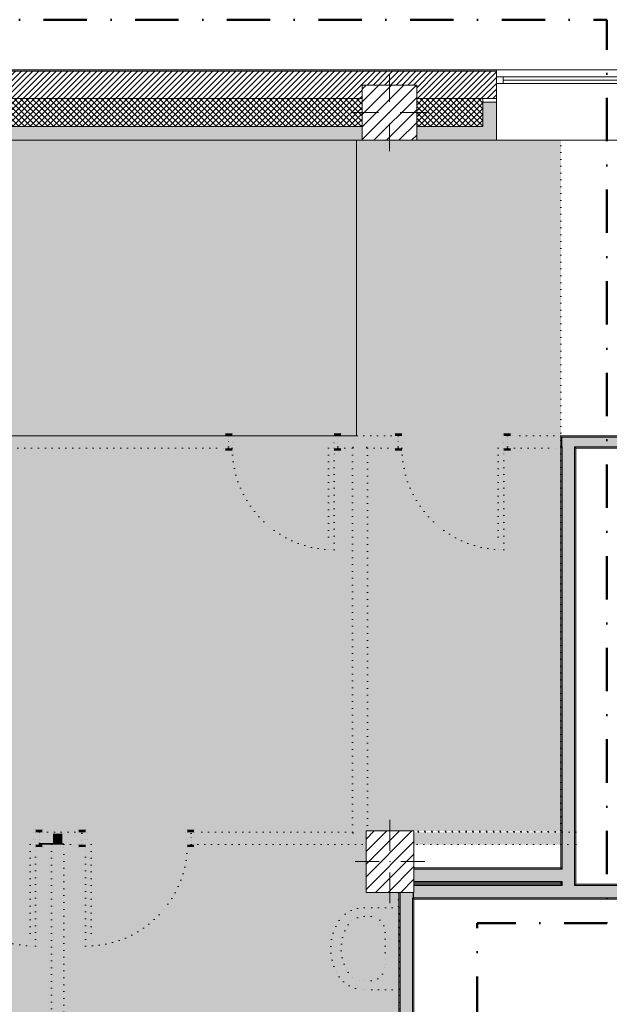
# Model space of a CAD drawing. Header units: millimetres. Extents: x -30280 to 19093, y -19247 to 4746.
# Tile 38 of 41: x 3296 to 7608, y -2458 to 4746. Entities that reach past the tile are written whole.
import ezdxf

# ---------------------------------------------------------------- set-up
doc = ezdxf.new("R2010")
doc.units = ezdxf.units.MM
doc.header["$MEASUREMENT"] = 0
for name, pattern in [('Punteado_1', [50, 0, -50]), ('Punto & Rayas', [670.277762, 317.5, -176.388889, 0, -176.388874]), ('Wipeout_Contour', [1000, 0, -1000])]:
    doc.linetypes.add(name, pattern=pattern)
for name, color, linetype, lineweight, true_color in [('01_2D_Ambit_Pluma_Nº__242', 7, 'Continuous', 50, 0xfb0013), ('12_FAÇ_Façana_Pluma_Nº__102', 7, 'Continuous', 5, 0xcccccc), ('12_FAÇ_Façana_Pluma_Nº__174', 7, 'Continuous', 13, 0xe4ad2c), ('12_FAÇ_Façana_Pluma_Nº__176', 7, 'Continuous', 15, 0x93a0c6), ('12_FAÇ_Façana_Pluma_Nº__43', 7, 'Continuous', 5, 0xa4a4a6), ('14_PAV_Paviment existent_Pluma_Nº__197', 7, 'Continuous', 0, 0xffe68e), ('Ventanas Archicad_Pluma_Nº__23', 7, 'Continuous', 5, 0xa4a4a6), ('Ventanas Archicad_Pluma_Nº__3', 7, 'Continuous', 5, 0xa4a4a4), ('Ventanas Archicad_Pluma_Nº__43', 7, 'Continuous', 5, 0xa4a4a6)]:
    doc.layers.add(name, color=color, linetype=linetype, lineweight=lineweight, true_color=true_color)
for name, color, linetype in [('10_ESTR_Pilars', 7, 'Continuous'), ('12_FAÇ_Façana', 7, 'Continuous'), ('14_PAV_Paviment existent', 7, 'Continuous'), ('Demolido_07_CR_Cel Ras', 7, 'Continuous'), ('Demolido_08_Envans', 7, 'Continuous'), ('Demolido_09_EI_Mobiliari general', 7, 'Continuous'), ('Demolido_Puertas Archicad', 7, 'Continuous'), ('Ventanas Archicad', 7, 'Continuous')]:
    doc.layers.add(name, color=color, linetype=linetype)
for name, color, linetype, lineweight in [('10_ESTR_Pilars_Pluma_Nº__20', 1, 'Continuous', 5), ('10_ESTR_Pilars_Pluma_Nº__28', 7, 'Continuous', 20), ('10_ESTR_Pilars_Pluma_Nº__42', 8, 'Continuous', 25), ('12_FAÇ_Façana_Pluma_Nº__2', 8, 'Continuous', 5), ('12_FAÇ_Façana_Pluma_Nº__7', 7, 'Continuous', 5), ('14_PAV_Paviment existent_Pluma_Nº__89', 7, 'Continuous', 5), ('Demolido_07_CR_Cel Ras_Pluma_Nº__1', 7, 'Continuous', 5), ('Demolido_07_CR_Cel Ras_Pluma_Nº__100', 2, 'Continuous', 5), ('Demolido_08_Envans_Pluma_Nº__1', 7, 'Continuous', 5), ('Demolido_08_Envans_Pluma_Nº__100', 2, 'Continuous', 5), ('Demolido_09_EI_Mobiliari general_Pluma_Nº__1', 7, 'Continuous', 5), ('Demolido_Puertas Archicad_Pluma_Nº__1', 7, 'Continuous', 5), ('Demolido_Puertas Archicad_Pluma_Nº__100', 2, 'Continuous', 5), ('Ventanas Archicad_Pluma_Nº__7', 7, 'Continuous', 5)]:
    doc.layers.add(name, color=color, linetype=linetype, lineweight=lineweight)
pattern_1 = [(45, (0, 0), (-21.2132, 21.2132), []), (135, (0, 0), (21.2132, 21.2132), [])]
pattern_2 = [(45, (0, 0), (-45.96194, 45.96194), [])]

# ---------------------------------------------------------------- blocks, each defined once
blk = doc.blocks.new('Forjado_1_1', base_point=(5758.9, 1700.9))
at = {"layer": '14_PAV_Paviment existent_Pluma_Nº__197', "linetype": 'Continuous', "lineweight": 0, "true_color": 0x3f3923}
blk.add_hatch(color=39, dxfattribs=at).paths.add_polyline_path([(5758.9, 1700.9), (5758.9, 3863.5), (-28038.7, 3863.5), (-28050.8, 1700.9)])
at = {"layer": '14_PAV_Paviment existent_Pluma_Nº__89', "color": 7, "linetype": 'Continuous', "lineweight": 5, "flags": 128}
blk.add_lwpolyline([(5758.9, 1700.9), (-28050.8, 1700.9), (-28038.7, 3863.5), (5758.9, 3863.5)], close=True, dxfattribs=at)
blk = doc.blocks.new('Forjado_3_1', base_point=(-28092.2, -1194))
at = {"layer": 'Demolido_07_CR_Cel Ras_Pluma_Nº__100', "linetype": 'Continuous', "lineweight": 0, "true_color": 0x3f3f00}
blk.add_hatch(color=48, dxfattribs=at).paths.add_polyline_path([(-28092.2, -1194), (-1681.1, -1194), (-1681.1, -12339), (-1971.1, -12439), (-18763.6, -12339), (-18763.6, -17084), (-1670.4, -17244), (5828.9, -17239), (5828.9, -16789), (6428.9, -16799), (6428.9, -12439), (6178.9, -12439), (6061.7, -1189.8), (7253.9, -1194), (7253.9, 3863.5), (-28092.2, 3863.5)])
at = {"layer": 'Demolido_07_CR_Cel Ras_Pluma_Nº__1', "color": 7, "linetype": 'Punteado_1', "lineweight": 5, "flags": 128}
blk.add_lwpolyline([(-28092.2, -1194), (-1681.1, -1194), (-1681.1, -12339), (-1971.1, -12439), (-18763.6, -12339), (-18763.6, -17084), (-1670.4, -17244), (5828.9, -17239), (5828.9, -16789), (6428.9, -16799), (6428.9, -12439), (6178.9, -12439), (6061.7, -1189.8), (7253.9, -1194), (7253.9, 3863.5), (-28092.2, 3863.5)], close=True, dxfattribs=at)
blk = doc.blocks.new('Ventana Vertical Multi-Faja 27_3')
at = {"layer": 'Ventanas Archicad_Pluma_Nº__23', "color": 253, "linetype": 'Continuous', "lineweight": 5, "true_color": 0xa4a4a6}
for p, q in [((-600, 0), (-550, 0)), ((-550, 0), (-550, -50)), ((550, -50), (550, 0)), ((550, 0), (600, 0)), ((-550, -50), (-600, -50)), ((600, -50), (550, -50))]:
    blk.add_line(p, q, dxfattribs=at)
at = {"layer": 'Ventanas Archicad_Pluma_Nº__3', "color": 253, "linetype": 'Continuous', "lineweight": 5, "true_color": 0xa4a4a4}
for p, q in [((-600, 50), (600, 50)), ((-550, 0), (550, 0)), ((-550, -25), (550, -25)), ((550, -50), (-550, -50)), ((-600, -465), (600, -465))]:
    blk.add_line(p, q, dxfattribs=at)
at = {"layer": 'Ventanas Archicad_Pluma_Nº__43', "color": 253, "linetype": 'Continuous', "lineweight": 5, "true_color": 0xa4a4a6}
for p, q in [((-600, -160), (-600, -185)), ((600, -160), (600, -185))]:
    blk.add_line(p, q, dxfattribs=at)
at = {"layer": 'Ventanas Archicad_Pluma_Nº__7', "color": 7, "linetype": 'Continuous', "lineweight": 5}
for p, q in [((-600, 50), (-600, 40)), ((-600, 40), (-600, 0)), ((-600, 0), (-600, -50)), ((-600, 0), (-600, -50)), ((600, 50), (600, 40)), ((600, 40), (600, 0)), ((600, 0), (600, -50)), ((600, 0), (600, -50)), ((-600, -50), (-600, -160)), ((600, -50), (600, -160)), ((-600, -185), (-600, -365)), ((-600, -185), (-600, -365)), ((600, -185), (600, -365)), ((600, -185), (600, -365)), ((-600, -365), (-600, -465)), ((-600, -365), (-600, -465)), ((600, -365), (600, -465)), ((600, -365), (600, -465))]:
    blk.add_line(p, q, dxfattribs=at)
blk = doc.blocks.new('Muro_3_1', base_point=(11882.6, 4378.5))
at = {"layer": '12_FAÇ_Façana', "linetype": 'Continuous', "lineweight": 0, "true_color": 0x000000}
h = blk.add_hatch(dxfattribs=at)
h.set_pattern_fill('Yeso_0001', color=18, style=0, pattern_type=2)
h.set_pattern_definition([(0, (0, 0), (0, 75), [0, -75])])
h.paths.add_polyline_path([(6783, 4168.5), (6683, 4168.5), (6683, 4143.5), (6783, 4143.5)])
at = {"layer": '12_FAÇ_Façana_Pluma_Nº__102', "linetype": 'Continuous', "lineweight": 0, "true_color": 0xe5e5e5}
for points in [[(6683, 3963.5), (6783, 3863.5), (6783, 4143.5), (6683, 4143.5)], [(5799.5, 3963.5), (799.5, 3963.5), (799.5, 3863.5), (5799.5, 3863.5)], [(6199.5, 3963.5), (6199.5, 3863.5), (6783, 3863.5), (6683, 3963.5)]]:
    blk.add_hatch(color=254, dxfattribs=at).paths.add_polyline_path(points)
at = {"layer": '12_FAÇ_Façana_Pluma_Nº__174', "linetype": 'Continuous', "lineweight": 13, "true_color": 0xe4ad2c}
h = blk.add_hatch(dxfattribs=at)
h.set_pattern_fill('SATE_Aislamiento_0001', color=42, style=0, pattern_type=2)
h.set_pattern_definition(pattern_1)
h.paths.add_polyline_path([(799.5, 3963.5), (5799.5, 3963.5), (5799.5, 4168.5), (799.5, 4168.5)])
h = blk.add_hatch(dxfattribs=at)
h.set_pattern_fill('SATE_Aislamiento_0001', color=42, style=0, pattern_type=2)
h.set_pattern_definition(pattern_1)
h.paths.add_polyline_path([(6199.5, 4168.5), (6199.5, 3963.5), (6683, 3963.5), (6683, 4143.5), (6683, 4168.5)])
at = {"layer": '12_FAÇ_Façana_Pluma_Nº__176', "linetype": 'Continuous', "lineweight": 0, "true_color": 0x495063}
blk.add_hatch(color=251, dxfattribs=at).paths.add_polyline_path([(6783, 4378.5), (89.5, 4378.5), (89.5, 4368.5), (6783, 4368.5)])
at = {"layer": '12_FAÇ_Façana_Pluma_Nº__2', "linetype": 'Continuous', "lineweight": 5}
h = blk.add_hatch(dxfattribs=at)
h.set_pattern_fill('Ceramic_0001', color=8, style=0, pattern_type=2)
h.set_pattern_definition([(45, (0, 0), (-21.2132, 21.2132), [])])
h.paths.add_polyline_path([(89.5, 4168.5), (399.5, 4168.5), (399.5, 4268), (799.5, 4268), (799.5, 4168.5), (5799.5, 4168.5), (5799.5, 4268), (6199.5, 4268), (6199.5, 4168.5), (6783, 4168.5), (6783, 4368.5), (89.5, 4368.5)])
at = {"layer": '12_FAÇ_Façana_Pluma_Nº__43', "color": 253, "linetype": 'Continuous', "lineweight": 5, "true_color": 0xa4a4a6}
for p, q in [((6683, 4168.5), (6783, 4168.5)), ((6683, 4143.5), (6683, 4168.5)), ((6783, 4143.5), (6683, 4143.5)), ((6783, 4168.5), (6783, 4143.5))]:
    blk.add_line(p, q, dxfattribs=at)
at = {"layer": '12_FAÇ_Façana_Pluma_Nº__7', "color": 7, "linetype": 'Continuous', "lineweight": 5}
for p, q in [((6783, 4368.5), (89.5, 4368.5)), ((6783, 4378.5), (6783, 4368.5)), ((6783, 4368.5), (6783, 4328.5)), ((6783, 4328.5), (6783, 4278.5)), ((6783, 4278.5), (6783, 4168.5)), ((5799.5, 4168.5), (799.5, 4168.5)), ((6683, 4168.5), (6199.5, 4168.5)), ((6683, 3963.5), (6683, 4143.5)), ((6783, 4143.5), (6783, 3963.5)), ((6783, 4143.5), (6783, 3963.5)), ((799.5, 3963.5), (5799.5, 3963.5)), ((6199.5, 3963.5), (6683, 3963.5)), ((6783, 3963.5), (6783, 3863.5)), ((6783, 3963.5), (6783, 3863.5))]:
    blk.add_line(p, q, dxfattribs=at)
at = {"layer": '12_FAÇ_Façana_Pluma_Nº__7', "color": 7, "linetype": 'Continuous', "lineweight": 5, "flags": 128}
for points in [[(6783, 4378.5), (89.5, 4378.5)], [(799.5, 3863.5), (5799.5, 3863.5)], [(6199.5, 3863.5), (6783, 3863.5)]]:
    blk.add_lwpolyline(points, dxfattribs=at)
at = {"layer": 'Ventanas Archicad', "color": 253, "linetype": 'Continuous', "lineweight": 5, "true_color": 0xa4a4a6, "xscale": -1, "zscale": 1000}
blk.add_blockref('Ventana Vertical Multi-Faja 27_3', (7383, 4328.5), dxfattribs=at)
blk = doc.blocks.new('Puerta 27[18]_1')
at = {"layer": 'Demolido_Puertas Archicad_Pluma_Nº__100', "linetype": 'Continuous', "lineweight": 5}
for points in [[(3777.3, -1180), (3727.3, -1180), (3727.3, -1199), (3777.3, -1199)], [(3749.3, -1199), (3749.3, -1289), (3777.3, -1289), (3777.3, -1249), (3789.3, -1249), (3789.3, -1199)], [(4509.3, -1199), (4509.3, -1249), (4521.3, -1249), (4521.3, -1289), (4549.3, -1289), (4549.3, -1199)], [(4521.3, -1199), (4571.3, -1199), (4571.3, -1180), (4521.3, -1180)], [(3777.3, -1289), (3727.3, -1289), (3727.3, -1308), (3777.3, -1308)], [(3777.3, -2033), (3817.3, -2033), (3817.3, -1289), (3777.3, -1289)], [(4521.3, -1308), (4571.3, -1308), (4571.3, -1289), (4521.3, -1289)]]:
    blk.add_hatch(color=2, dxfattribs=at).paths.add_polyline_path(points)
at = {"layer": 'Demolido_Puertas Archicad_Pluma_Nº__1', "color": 7, "linetype": 'Punteado_1', "lineweight": 5}
for p, q in [((3777.3, -1180), (3727.3, -1180)), ((3727.3, -1180), (3727.3, -1199)), ((3727.3, -1199), (3777.3, -1199)), ((3749.3, -1199), (3727.3, -1199)), ((3749.3, -1199), (3727.3, -1199)), ((3749.3, -1199), (3749.3, -1289)), ((3789.3, -1199), (3749.3, -1199)), ((3749.3, -1199), (3749.3, -1209)), ((3749.3, -1199), (3749.3, -1209)), ((3749.3, -1209), (3749.3, -1279)), ((3749.3, -1209), (3749.3, -1279)), ((3777.3, -1199), (3777.3, -1180)), ((3789.3, -1249), (3789.3, -1199)), ((4509.3, -1199), (4509.3, -1249)), ((4549.3, -1199), (4509.3, -1199)), ((4571.3, -1180), (4521.3, -1180)), ((4521.3, -1180), (4521.3, -1199)), ((4521.3, -1199), (4571.3, -1199)), ((4549.3, -1289), (4549.3, -1199)), ((4549.3, -1199), (4549.3, -1209)), ((4549.3, -1199), (4549.3, -1209)), ((4549.3, -1199), (4571.3, -1199)), ((4549.3, -1199), (4571.3, -1199)), ((4549.3, -1209), (4549.3, -1279)), ((4549.3, -1209), (4549.3, -1279)), ((4571.3, -1199), (4571.3, -1180)), ((3777.3, -1289), (3727.3, -1289)), ((3727.3, -1289), (3727.3, -1308)), ((3749.3, -1289), (3727.3, -1289)), ((3749.3, -1289), (3727.3, -1289)), ((3749.3, -1279), (3749.3, -1289)), ((3749.3, -1279), (3749.3, -1289)), ((3749.3, -1289), (3777.3, -1289)), ((3777.3, -1289), (3777.3, -1249)), ((3777.3, -1249), (3789.3, -1249)), ((3777.3, -1308), (3777.3, -1289)), ((3777.3, -2033), (3777.3, -1289)), ((3777.3, -1289), (3817.3, -1289)), ((3817.3, -1289), (3817.3, -2033)), ((4509.3, -1249), (4521.3, -1249)), ((4521.3, -1249), (4521.3, -1289)), ((4571.3, -1289), (4521.3, -1289)), ((4521.3, -1289), (4521.3, -1308)), ((4521.3, -1289), (4549.3, -1289)), ((4549.3, -1279), (4549.3, -1289)), ((4549.3, -1279), (4549.3, -1289)), ((4549.3, -1289), (4571.3, -1289)), ((4549.3, -1289), (4571.3, -1289)), ((4571.3, -1308), (4571.3, -1289)), ((3727.3, -1308), (3777.3, -1308)), ((4521.3, -1308), (4571.3, -1308)), ((3817.3, -2033), (3777.3, -2033))]:
    blk.add_line(p, q, dxfattribs=at)
blk.add_arc((3777.3, -1289), 744, 270, 0, dxfattribs=at)
blk = doc.blocks.new('Puerta 27[19]_1')
at = {"layer": 'Demolido_Puertas Archicad_Pluma_Nº__100', "linetype": 'Continuous', "lineweight": 5}
for points in [[(2667.8, -1180), (2617.8, -1180), (2617.8, -1199), (2667.8, -1199)], [(2679.8, -1199), (2639.8, -1199), (2639.8, -1289), (2667.8, -1289), (2667.8, -1249), (2679.8, -1249)], [(3439.8, -1199), (3399.8, -1199), (3399.8, -1249), (3411.8, -1249), (3411.8, -1289), (3439.8, -1289)], [(3411.8, -1199), (3461.8, -1199), (3461.8, -1180), (3411.8, -1180)], [(2667.8, -1289), (2617.8, -1289), (2617.8, -1308), (2667.8, -1308)], [(3411.8, -2033), (3411.8, -1289), (3371.8, -1289), (3371.8, -2033)], [(3411.8, -1308), (3461.8, -1308), (3461.8, -1289), (3411.8, -1289)]]:
    blk.add_hatch(color=2, dxfattribs=at).paths.add_polyline_path(points)
at = {"layer": 'Demolido_Puertas Archicad_Pluma_Nº__1', "color": 7, "linetype": 'Punteado_1', "lineweight": 5}
for p, q in [((2667.8, -1180), (2617.8, -1180)), ((2617.8, -1180), (2617.8, -1199)), ((2617.8, -1199), (2667.8, -1199)), ((2639.8, -1199), (2617.8, -1199)), ((2639.8, -1199), (2617.8, -1199)), ((2639.8, -1289), (2639.8, -1199)), ((2639.8, -1199), (2679.8, -1199)), ((2639.8, -1209), (2639.8, -1199)), ((2639.8, -1209), (2639.8, -1199)), ((2639.8, -1279), (2639.8, -1209)), ((2639.8, -1279), (2639.8, -1209)), ((2667.8, -1199), (2667.8, -1180)), ((2679.8, -1199), (2679.8, -1249)), ((3399.8, -1249), (3399.8, -1199)), ((3399.8, -1199), (3439.8, -1199)), ((3461.8, -1180), (3411.8, -1180)), ((3411.8, -1180), (3411.8, -1199)), ((3411.8, -1199), (3461.8, -1199)), ((3439.8, -1199), (3439.8, -1289)), ((3439.8, -1209), (3439.8, -1199)), ((3439.8, -1209), (3439.8, -1199)), ((3439.8, -1199), (3461.8, -1199)), ((3439.8, -1199), (3461.8, -1199)), ((3439.8, -1279), (3439.8, -1209)), ((3439.8, -1279), (3439.8, -1209)), ((3461.8, -1199), (3461.8, -1180)), ((2667.8, -1289), (2617.8, -1289)), ((2617.8, -1289), (2617.8, -1308)), ((2639.8, -1289), (2617.8, -1289)), ((2639.8, -1289), (2617.8, -1289)), ((2639.8, -1289), (2639.8, -1279)), ((2639.8, -1289), (2639.8, -1279)), ((2667.8, -1289), (2639.8, -1289)), ((2679.8, -1249), (2667.8, -1249)), ((2667.8, -1249), (2667.8, -1289)), ((2667.8, -1308), (2667.8, -1289)), ((3411.8, -1289), (3371.8, -1289)), ((3371.8, -1289), (3371.8, -2033)), ((3411.8, -1249), (3399.8, -1249)), ((3411.8, -1289), (3411.8, -1249)), ((3461.8, -1289), (3411.8, -1289)), ((3411.8, -1289), (3411.8, -1308)), ((3439.8, -1289), (3411.8, -1289)), ((3411.8, -2033), (3411.8, -1289)), ((3439.8, -1289), (3439.8, -1279)), ((3439.8, -1289), (3439.8, -1279)), ((3439.8, -1289), (3461.8, -1289)), ((3439.8, -1289), (3461.8, -1289)), ((3461.8, -1308), (3461.8, -1289)), ((2617.8, -1308), (2667.8, -1308)), ((3411.8, -1308), (3461.8, -1308)), ((3371.8, -2033), (3411.8, -2033))]:
    blk.add_line(p, q, dxfattribs=at)
blk.add_arc((3411.8, -1289), 744, 180, 270, dxfattribs=at)
blk = doc.blocks.new('Muro_79_1', base_point=(793.2, -1289))
at = {"layer": 'Demolido_08_Envans_Pluma_Nº__100', "linetype": 'Continuous', "lineweight": 5}
for points in [[(3439.8, -1199), (3439.8, -1209), (3749.3, -1209), (3749.3, -1199)], [(3439.8, -1209), (3439.8, -1279), (3538.2, -1279), (3538.2, -1209)], [(3608.2, -1209), (3538.2, -1209), (3538.2, -1279), (3608.2, -1279)], [(3608.2, -1209), (3608.2, -1279), (3749.3, -1279), (3749.3, -1209)], [(4549.3, -1209), (5728.9, -1209), (5728.9, -1199), (4549.3, -1199)], [(5738.9, -1209), (4549.3, -1209), (4549.3, -1279), (5738.9, -1279)], [(5738.9, -1199), (5728.9, -1199), (5728.9, -1209), (5738.9, -1209)], [(5828.9, -1209), (5738.9, -1209), (5738.9, -1279), (5828.9, -1279)], [(5838.9, -1199), (5828.9, -1199), (5828.9, -1209), (5838.9, -1209)], [(5828.9, -1279), (7363.9, -1279), (7363.9, -1209), (5828.9, -1209)], [(5838.9, -1209), (7363.9, -1209), (7363.9, -1199), (5838.9, -1199)], [(3439.8, -1279), (3439.8, -1289), (3528.2, -1289), (3528.2, -1279)], [(3538.2, -1279), (3528.2, -1279), (3528.2, -1289), (3538.2, -1289)], [(3618.2, -1279), (3608.2, -1279), (3608.2, -1289), (3618.2, -1289)], [(3749.3, -1279), (3618.2, -1279), (3618.2, -1289), (3749.3, -1289)], [(4549.3, -1279), (4549.3, -1289), (7363.9, -1289), (7363.9, -1279)]]:
    blk.add_hatch(color=2, dxfattribs=at).paths.add_polyline_path(points)
at = {"layer": 'Demolido_08_Envans_Pluma_Nº__1', "color": 7, "linetype": 'Punteado_1', "lineweight": 5}
for p, q in [((3439.8, -1199), (3461.8, -1199)), ((3439.8, -1209), (3439.8, -1199)), ((3439.8, -1279), (3439.8, -1209)), ((3749.3, -1199), (3727.3, -1199)), ((3749.3, -1199), (3749.3, -1209)), ((3749.3, -1209), (3749.3, -1279)), ((4549.3, -1199), (4571.3, -1199)), ((4549.3, -1199), (4549.3, -1209)), ((4549.3, -1209), (4549.3, -1279)), ((3439.8, -1289), (3439.8, -1279)), ((3439.8, -1289), (3461.8, -1289)), ((3749.3, -1289), (3727.3, -1289)), ((3749.3, -1279), (3749.3, -1289)), ((4549.3, -1279), (4549.3, -1289)), ((4549.3, -1289), (4571.3, -1289))]:
    blk.add_line(p, q, dxfattribs=at)
at = {"layer": 'Demolido_08_Envans_Pluma_Nº__1', "color": 7, "linetype": 'Punteado_1', "lineweight": 5, "flags": 128}
for points in [[(3749.3, -1199), (3439.8, -1199)], [(5728.9, -1199), (4549.3, -1199)], [(7363.9, -1199), (5838.9, -1199)], [(7363.9, -1289), (7363.9, -1199)], [(3439.8, -1289), (3528.2, -1289)], [(3618.2, -1289), (3749.3, -1289)], [(4549.3, -1289), (7363.9, -1289)]]:
    blk.add_lwpolyline(points, dxfattribs=at)
at = {"layer": 'Demolido_Puertas Archicad', "color": 7, "linetype": 'Punteado_1', "lineweight": 5}
for name in ['Puerta 27[19]_1', 'Puerta 27[18]_1']:
    blk.add_blockref(name, (0, 0), dxfattribs=at)
blk = doc.blocks.new('Muro_88_1', base_point=(6178.9, -1569))
at = {"layer": '12_FAÇ_Façana_Pluma_Nº__102', "linetype": 'Continuous', "lineweight": 0, "true_color": 0xe5e5e5}
for points in [[(6178.9, -1559), (7253.9, -1559), (7253.9, -1469), (6178.9, -1469)], [(7253.9, -1469), (7253.9, -1559), (7263.9, -1559), (7263.9, -1469)]]:
    blk.add_hatch(color=254, dxfattribs=at).paths.add_polyline_path(points)
at = {"layer": '12_FAÇ_Façana_Pluma_Nº__176', "linetype": 'Continuous', "lineweight": 0, "true_color": 0x495063}
for points in [[(7253.9, -1459), (6178.9, -1459), (6178.9, -1469), (7253.9, -1469)], [(6178.9, -1569), (7253.9, -1569), (7253.9, -1559), (6178.9, -1559)]]:
    blk.add_hatch(color=251, dxfattribs=at).paths.add_polyline_path(points)
at = {"layer": '12_FAÇ_Façana_Pluma_Nº__7', "color": 7, "linetype": 'Continuous', "lineweight": 5}
for p, q in [((7253.9, -1469), (6178.9, -1469)), ((7263.9, -1469), (7253.9, -1469)), ((6178.9, -1559), (7253.9, -1559)), ((7253.9, -1559), (7263.9, -1559))]:
    blk.add_line(p, q, dxfattribs=at)
at = {"layer": '12_FAÇ_Façana_Pluma_Nº__7', "color": 7, "linetype": 'Continuous', "lineweight": 5, "flags": 128}
for points in [[(7253.9, -1459), (6178.9, -1459)], [(6178.9, -1569), (7253.9, -1569)]]:
    blk.add_lwpolyline(points, dxfattribs=at)
blk = doc.blocks.new('Muro_89_1', base_point=(7363.9, -1689))
at = {"layer": '12_FAÇ_Façana_Pluma_Nº__102', "linetype": 'Continuous', "lineweight": 0, "true_color": 0xe5e5e5}
for points in [[(7353.9, 1620.9), (7263.9, 1620.9), (7263.9, 1610.9), (7353.9, 1610.9)], [(7353.9, -1469), (7353.9, 1610.9), (7263.9, 1610.9), (7263.9, -1469)], [(7263.9, -1469), (7263.9, -1559), (7353.9, -1559), (7353.9, -1469)], [(7263.9, -1559), (7263.9, -1579), (7353.9, -1579), (7353.9, -1559)], [(7353.9, -1579), (7263.9, -1579), (7263.9, -1589), (7353.9, -1589)]]:
    blk.add_hatch(color=254, dxfattribs=at).paths.add_polyline_path(points)
at = {"layer": '12_FAÇ_Façana_Pluma_Nº__176', "linetype": 'Continuous', "lineweight": 0, "true_color": 0x495063}
for points in [[(7263.9, -1459), (7263.9, 1610.9), (7253.9, 1610.9), (7253.9, -1459)], [(7363.9, -1579), (7363.9, 1610.9), (7353.9, 1610.9), (7353.9, -1579)], [(7253.9, -1459), (7253.9, -1469), (7263.9, -1469), (7263.9, -1459)], [(7253.9, -1559), (7253.9, -1569), (7263.9, -1569), (7263.9, -1559)], [(7253.9, -1569), (7253.9, -1579), (7263.9, -1579), (7263.9, -1569)]]:
    blk.add_hatch(color=251, dxfattribs=at).paths.add_polyline_path(points)
at = {"layer": '12_FAÇ_Façana_Pluma_Nº__7', "color": 7, "linetype": 'Continuous', "lineweight": 5}
for p, q in [((7263.9, 1620.9), (7263.9, 1610.9)), ((7263.9, 1610.9), (7263.9, -1469)), ((7353.9, 1610.9), (7353.9, 1620.9)), ((7353.9, -1469), (7353.9, 1610.9)), ((7263.9, -1469), (7253.9, -1469)), ((7353.9, -1559), (7353.9, -1469)), ((7253.9, -1559), (7263.9, -1559)), ((7263.9, -1559), (7263.9, -1579)), ((7263.9, -1579), (7263.9, -1589)), ((7353.9, -1579), (7353.9, -1559)), ((7353.9, -1589), (7353.9, -1579))]:
    blk.add_line(p, q, dxfattribs=at)
at = {"layer": '12_FAÇ_Façana_Pluma_Nº__7', "color": 7, "linetype": 'Continuous', "lineweight": 5, "flags": 128}
for points in [[(7253.9, 1610.9), (7253.9, -1459)], [(7363.9, -1579), (7363.9, 1610.9)], [(7253.9, -1569), (7253.9, -1579)]]:
    blk.add_lwpolyline(points, dxfattribs=at)
blk = doc.blocks.new('Muro_90_1', base_point=(5838.9, -1289))
at = {"layer": 'Demolido_08_Envans_Pluma_Nº__100', "linetype": 'Continuous', "lineweight": 5}
for points in [[(5728.9, 1610.9), (5728.9, -1199), (5738.9, -1199), (5738.9, 1610.9)], [(5828.9, 1620.9), (5738.9, 1620.9), (5738.9, 1610.9), (5828.9, 1610.9)], [(5828.9, -1199), (5828.9, 1610.9), (5738.9, 1610.9), (5738.9, -1199)], [(5838.9, -1199), (5838.9, 1610.9), (5828.9, 1610.9), (5828.9, -1199)], [(5828.9, -1199), (5738.9, -1199), (5738.9, -1209), (5828.9, -1209)]]:
    blk.add_hatch(color=2, dxfattribs=at).paths.add_polyline_path(points)
at = {"layer": 'Demolido_08_Envans_Pluma_Nº__1', "color": 7, "linetype": 'Punteado_1', "lineweight": 5, "flags": 128}
for points in [[(5728.9, 1610.9), (5728.9, -1199)], [(5838.9, -1199), (5838.9, 1610.9)]]:
    blk.add_lwpolyline(points, dxfattribs=at)
blk = doc.blocks.new('Muro_97_1', base_point=(6178.9, -1689))
at = {"layer": '12_FAÇ_Façana_Pluma_Nº__102', "linetype": 'Continuous', "lineweight": 0, "true_color": 0xe5e5e5}
for points in [[(7263.9, -1589), (6178.9, -1589), (6178.9, -1679), (7263.9, -1679)], [(7353.9, -1589), (7263.9, -1589), (7263.9, -1679), (7353.9, -1679)], [(10743.9, -1589), (7353.9, -1589), (7353.9, -1679), (10743.9, -1679)]]:
    blk.add_hatch(color=254, dxfattribs=at).paths.add_polyline_path(points)
at = {"layer": '12_FAÇ_Façana_Pluma_Nº__176', "linetype": 'Continuous', "lineweight": 0, "true_color": 0x495063}
for points in [[(7253.9, -1579), (6178.9, -1579), (6178.9, -1589), (7253.9, -1589)], [(7263.9, -1579), (7253.9, -1579), (7253.9, -1589), (7263.9, -1589)], [(7363.9, -1579), (7353.9, -1579), (7353.9, -1589), (7363.9, -1589)], [(10733.9, -1579), (7363.9, -1579), (7363.9, -1589), (10733.9, -1589)], [(6178.9, -1689), (11948.9, -1689), (11948.9, -1679), (6178.9, -1679)]]:
    blk.add_hatch(color=251, dxfattribs=at).paths.add_polyline_path(points)
at = {"layer": '12_FAÇ_Façana_Pluma_Nº__7', "color": 7, "linetype": 'Continuous', "lineweight": 5}
for p, q in [((7263.9, -1579), (7263.9, -1589)), ((7353.9, -1589), (7353.9, -1579)), ((7263.9, -1589), (6178.9, -1589)), ((10743.9, -1589), (7353.9, -1589)), ((6178.9, -1679), (7263.9, -1679)), ((7263.9, -1679), (7353.9, -1679)), ((7353.9, -1679), (10743.9, -1679))]:
    blk.add_line(p, q, dxfattribs=at)
at = {"layer": '12_FAÇ_Façana_Pluma_Nº__7', "color": 7, "linetype": 'Continuous', "lineweight": 5, "flags": 128}
for points in [[(7253.9, -1579), (6178.9, -1579)], [(10733.9, -1579), (7363.9, -1579)], [(6178.9, -1689), (11948.9, -1689)]]:
    blk.add_lwpolyline(points, dxfattribs=at)
blk = doc.blocks.new('Muro_99_1', base_point=(3618.2, -2654.9))
at = {"layer": 'Demolido_08_Envans_Pluma_Nº__100', "linetype": 'Continuous', "lineweight": 5}
for points in [[(3528.2, -1289), (3528.2, -2564.9), (3538.2, -2564.9), (3538.2, -1289)], [(3608.2, -1279), (3538.2, -1279), (3538.2, -1289), (3608.2, -1289)], [(3608.2, -2564.9), (3608.2, -1289), (3538.2, -1289), (3538.2, -2564.9)], [(3618.2, -2564.9), (3618.2, -1289), (3608.2, -1289), (3608.2, -2564.9)], [(3608.2, -2564.9), (3538.2, -2564.9), (3538.2, -2574.9), (3608.2, -2574.9)]]:
    blk.add_hatch(color=2, dxfattribs=at).paths.add_polyline_path(points)
at = {"layer": 'Demolido_08_Envans_Pluma_Nº__1', "color": 7, "linetype": 'Punteado_1', "lineweight": 5, "flags": 128}
for points in [[(3528.2, -1289), (3528.2, -2564.9)], [(3618.2, -2564.9), (3618.2, -1289)]]:
    blk.add_lwpolyline(points, dxfattribs=at)
blk = doc.blocks.new('Muro_105_1', base_point=(7253.9, 1610.9))
at = {"layer": '12_FAÇ_Façana_Pluma_Nº__102', "linetype": 'Continuous', "lineweight": 0, "true_color": 0xe5e5e5}
for points in [[(7263.9, 1690.9), (7253.9, 1690.9), (7253.9, 1620.9), (7263.9, 1620.9)], [(7353.9, 1690.9), (7263.9, 1690.9), (7263.9, 1620.9), (7353.9, 1620.9)], [(10743.9, 1690.9), (7353.9, 1690.9), (7353.9, 1620.9), (10743.9, 1620.9)]]:
    blk.add_hatch(color=254, dxfattribs=at).paths.add_polyline_path(points)
at = {"layer": '12_FAÇ_Façana_Pluma_Nº__176', "linetype": 'Continuous', "lineweight": 0, "true_color": 0x495063}
for points in [[(10733.9, 1700.9), (7253.9, 1700.9), (7253.9, 1690.9), (10733.9, 1690.9)], [(7263.9, 1620.9), (7253.9, 1620.9), (7253.9, 1610.9), (7263.9, 1610.9)], [(7363.9, 1620.9), (7353.9, 1620.9), (7353.9, 1610.9), (7363.9, 1610.9)], [(10733.9, 1620.9), (7363.9, 1620.9), (7363.9, 1610.9), (10733.9, 1610.9)]]:
    blk.add_hatch(color=251, dxfattribs=at).paths.add_polyline_path(points)
at = {"layer": '12_FAÇ_Façana_Pluma_Nº__7', "color": 7, "linetype": 'Continuous', "lineweight": 5}
for p, q in [((7263.9, 1690.9), (7253.9, 1690.9)), ((7353.9, 1690.9), (7263.9, 1690.9)), ((10743.9, 1690.9), (7353.9, 1690.9)), ((7253.9, 1620.9), (7263.9, 1620.9)), ((7263.9, 1620.9), (7263.9, 1610.9)), ((7353.9, 1610.9), (7353.9, 1620.9)), ((7353.9, 1620.9), (10743.9, 1620.9))]:
    blk.add_line(p, q, dxfattribs=at)
at = {"layer": '12_FAÇ_Façana_Pluma_Nº__7', "color": 7, "linetype": 'Continuous', "lineweight": 5, "flags": 128}
for points in [[(10733.9, 1700.9), (7253.9, 1700.9)], [(7253.9, 1700.9), (7253.9, 1610.9)], [(7363.9, 1610.9), (10733.9, 1610.9)]]:
    blk.add_lwpolyline(points, dxfattribs=at)
blk = doc.blocks.new('Puerta 27[21]_1')
at = {"layer": 'Demolido_Puertas Archicad_Pluma_Nº__100', "linetype": 'Continuous', "lineweight": 5}
for points in [[(6091.9, 1719.9), (6041.9, 1719.9), (6041.9, 1700.9), (6091.9, 1700.9)], [(6103.9, 1700.9), (6063.9, 1700.9), (6063.9, 1610.9), (6091.9, 1610.9), (6091.9, 1650.9), (6103.9, 1650.9)], [(6863.9, 1700.9), (6823.9, 1700.9), (6823.9, 1650.9), (6835.9, 1650.9), (6835.9, 1610.9), (6863.9, 1610.9)], [(6835.9, 1700.9), (6885.9, 1700.9), (6885.9, 1719.9), (6835.9, 1719.9)], [(6091.9, 1610.9), (6041.9, 1610.9), (6041.9, 1591.9), (6091.9, 1591.9)], [(6835.9, 866.9), (6835.9, 1610.9), (6795.9, 1610.9), (6795.9, 866.9)], [(6835.9, 1591.9), (6885.9, 1591.9), (6885.9, 1610.9), (6835.9, 1610.9)]]:
    blk.add_hatch(color=2, dxfattribs=at).paths.add_polyline_path(points)
at = {"layer": 'Demolido_Puertas Archicad_Pluma_Nº__1', "color": 7, "linetype": 'Punteado_1', "lineweight": 5}
for p, q in [((6091.9, 1719.9), (6041.9, 1719.9)), ((6041.9, 1719.9), (6041.9, 1700.9)), ((6041.9, 1700.9), (6091.9, 1700.9)), ((6063.9, 1700.9), (6041.9, 1700.9)), ((6063.9, 1700.9), (6041.9, 1700.9)), ((6063.9, 1610.9), (6063.9, 1700.9)), ((6063.9, 1700.9), (6103.9, 1700.9)), ((6063.9, 1690.9), (6063.9, 1700.9)), ((6063.9, 1690.9), (6063.9, 1700.9)), ((6063.9, 1620.9), (6063.9, 1690.9)), ((6063.9, 1620.9), (6063.9, 1690.9)), ((6091.9, 1700.9), (6091.9, 1719.9)), ((6103.9, 1700.9), (6103.9, 1650.9)), ((6823.9, 1650.9), (6823.9, 1700.9)), ((6823.9, 1700.9), (6863.9, 1700.9)), ((6885.9, 1719.9), (6835.9, 1719.9)), ((6835.9, 1719.9), (6835.9, 1700.9)), ((6835.9, 1700.9), (6885.9, 1700.9)), ((6863.9, 1700.9), (6863.9, 1610.9)), ((6863.9, 1690.9), (6863.9, 1700.9)), ((6863.9, 1690.9), (6863.9, 1700.9)), ((6863.9, 1700.9), (6885.9, 1700.9)), ((6863.9, 1700.9), (6885.9, 1700.9)), ((6863.9, 1620.9), (6863.9, 1690.9)), ((6863.9, 1620.9), (6863.9, 1690.9)), ((6885.9, 1700.9), (6885.9, 1719.9)), ((6091.9, 1610.9), (6041.9, 1610.9)), ((6041.9, 1610.9), (6041.9, 1591.9)), ((6063.9, 1610.9), (6041.9, 1610.9)), ((6063.9, 1610.9), (6041.9, 1610.9)), ((6041.9, 1591.9), (6091.9, 1591.9)), ((6063.9, 1610.9), (6063.9, 1620.9)), ((6063.9, 1610.9), (6063.9, 1620.9)), ((6091.9, 1610.9), (6063.9, 1610.9)), ((6103.9, 1650.9), (6091.9, 1650.9)), ((6091.9, 1650.9), (6091.9, 1610.9)), ((6091.9, 1591.9), (6091.9, 1610.9)), ((6835.9, 1610.9), (6795.9, 1610.9)), ((6795.9, 1610.9), (6795.9, 866.9)), ((6835.9, 1650.9), (6823.9, 1650.9)), ((6835.9, 1610.9), (6835.9, 1650.9)), ((6885.9, 1610.9), (6835.9, 1610.9)), ((6835.9, 1610.9), (6835.9, 1591.9)), ((6863.9, 1610.9), (6835.9, 1610.9)), ((6835.9, 866.9), (6835.9, 1610.9)), ((6835.9, 1591.9), (6885.9, 1591.9)), ((6863.9, 1610.9), (6863.9, 1620.9)), ((6863.9, 1610.9), (6863.9, 1620.9)), ((6863.9, 1610.9), (6885.9, 1610.9)), ((6863.9, 1610.9), (6885.9, 1610.9)), ((6885.9, 1591.9), (6885.9, 1610.9)), ((6795.9, 866.9), (6835.9, 866.9))]:
    blk.add_line(p, q, dxfattribs=at)
blk.add_arc((6835.9, 1610.9), 744, 180, 270, dxfattribs=at)
blk = doc.blocks.new('Puerta 27[22]_1')
at = {"layer": 'Demolido_Puertas Archicad_Pluma_Nº__100', "linetype": 'Continuous', "lineweight": 5}
for points in [[(4850.7, 1719.9), (4800.7, 1719.9), (4800.7, 1700.9), (4850.7, 1700.9)], [(4862.7, 1700.9), (4822.7, 1700.9), (4822.7, 1610.9), (4850.7, 1610.9), (4850.7, 1650.9), (4862.7, 1650.9)], [(5622.7, 1700.9), (5582.7, 1700.9), (5582.7, 1650.9), (5594.7, 1650.9), (5594.7, 1610.9), (5622.7, 1610.9)], [(5594.7, 1700.9), (5644.7, 1700.9), (5644.7, 1719.9), (5594.7, 1719.9)], [(4850.7, 1610.9), (4800.7, 1610.9), (4800.7, 1591.9), (4850.7, 1591.9)], [(5594.7, 866.9), (5594.7, 1610.9), (5554.7, 1610.9), (5554.7, 866.9)], [(5594.7, 1591.9), (5644.7, 1591.9), (5644.7, 1610.9), (5594.7, 1610.9)]]:
    blk.add_hatch(color=2, dxfattribs=at).paths.add_polyline_path(points)
at = {"layer": 'Demolido_Puertas Archicad_Pluma_Nº__1', "color": 7, "linetype": 'Punteado_1', "lineweight": 5}
for p, q in [((4850.7, 1719.9), (4800.7, 1719.9)), ((4800.7, 1719.9), (4800.7, 1700.9)), ((4800.7, 1700.9), (4850.7, 1700.9)), ((4822.7, 1700.9), (4800.7, 1700.9)), ((4822.7, 1700.9), (4800.7, 1700.9)), ((4822.7, 1610.9), (4822.7, 1700.9)), ((4822.7, 1700.9), (4862.7, 1700.9)), ((4822.7, 1690.9), (4822.7, 1700.9)), ((4822.7, 1690.9), (4822.7, 1700.9)), ((4822.7, 1620.9), (4822.7, 1690.9)), ((4822.7, 1620.9), (4822.7, 1690.9)), ((4850.7, 1700.9), (4850.7, 1719.9)), ((4862.7, 1700.9), (4862.7, 1650.9)), ((5582.7, 1650.9), (5582.7, 1700.9)), ((5582.7, 1700.9), (5622.7, 1700.9)), ((5644.7, 1719.9), (5594.7, 1719.9)), ((5594.7, 1719.9), (5594.7, 1700.9)), ((5594.7, 1700.9), (5644.7, 1700.9)), ((5622.7, 1700.9), (5622.7, 1610.9)), ((5622.7, 1690.9), (5622.7, 1700.9)), ((5622.7, 1690.9), (5622.7, 1700.9)), ((5622.7, 1700.9), (5644.7, 1700.9)), ((5622.7, 1700.9), (5644.7, 1700.9)), ((5622.7, 1620.9), (5622.7, 1690.9)), ((5622.7, 1620.9), (5622.7, 1690.9)), ((5644.7, 1700.9), (5644.7, 1719.9)), ((4850.7, 1610.9), (4800.7, 1610.9)), ((4800.7, 1610.9), (4800.7, 1591.9)), ((4822.7, 1610.9), (4800.7, 1610.9)), ((4822.7, 1610.9), (4800.7, 1610.9)), ((4800.7, 1591.9), (4850.7, 1591.9)), ((4822.7, 1610.9), (4822.7, 1620.9)), ((4822.7, 1610.9), (4822.7, 1620.9)), ((4850.7, 1610.9), (4822.7, 1610.9)), ((4862.7, 1650.9), (4850.7, 1650.9)), ((4850.7, 1650.9), (4850.7, 1610.9)), ((4850.7, 1591.9), (4850.7, 1610.9)), ((5594.7, 1610.9), (5554.7, 1610.9)), ((5554.7, 1610.9), (5554.7, 866.9)), ((5594.7, 1650.9), (5582.7, 1650.9)), ((5594.7, 1610.9), (5594.7, 1650.9)), ((5644.7, 1610.9), (5594.7, 1610.9)), ((5594.7, 1610.9), (5594.7, 1591.9)), ((5622.7, 1610.9), (5594.7, 1610.9)), ((5594.7, 866.9), (5594.7, 1610.9)), ((5594.7, 1591.9), (5644.7, 1591.9)), ((5622.7, 1610.9), (5622.7, 1620.9)), ((5622.7, 1610.9), (5622.7, 1620.9)), ((5622.7, 1610.9), (5644.7, 1610.9)), ((5622.7, 1610.9), (5644.7, 1610.9)), ((5644.7, 1591.9), (5644.7, 1610.9)), ((5554.7, 866.9), (5594.7, 866.9))]:
    blk.add_line(p, q, dxfattribs=at)
blk.add_arc((5594.7, 1610.9), 744, 180, 270, dxfattribs=at)
blk = doc.blocks.new('Muro_106_1', base_point=(-18761.1, 1610.9))
at = {"layer": 'Demolido_08_Envans_Pluma_Nº__100', "linetype": 'Continuous', "lineweight": 5}
for points in [[(332.9, 1700.9), (332.9, 1690.9), (4822.7, 1690.9), (4822.7, 1700.9)], [(1268.9, 1690.9), (1268.9, 1620.9), (4822.7, 1620.9), (4822.7, 1690.9)], [(5622.7, 1700.9), (5622.7, 1690.9), (6063.9, 1690.9), (6063.9, 1700.9)], [(5622.7, 1690.9), (5622.7, 1620.9), (5738.9, 1620.9), (5738.9, 1690.9)], [(5828.9, 1690.9), (5738.9, 1690.9), (5738.9, 1620.9), (5828.9, 1620.9)], [(5828.9, 1620.9), (6063.9, 1620.9), (6063.9, 1690.9), (5828.9, 1690.9)], [(6863.9, 1700.9), (6863.9, 1690.9), (7253.9, 1690.9), (7253.9, 1700.9)], [(6863.9, 1620.9), (7253.9, 1620.9), (7253.9, 1690.9), (6863.9, 1690.9)], [(1278.9, 1620.9), (1278.9, 1610.9), (4822.7, 1610.9), (4822.7, 1620.9)], [(5622.7, 1620.9), (5622.7, 1610.9), (5728.9, 1610.9), (5728.9, 1620.9)], [(5738.9, 1620.9), (5728.9, 1620.9), (5728.9, 1610.9), (5738.9, 1610.9)], [(5838.9, 1620.9), (5828.9, 1620.9), (5828.9, 1610.9), (5838.9, 1610.9)], [(6063.9, 1620.9), (5838.9, 1620.9), (5838.9, 1610.9), (6063.9, 1610.9)], [(7253.9, 1620.9), (6863.9, 1620.9), (6863.9, 1610.9), (7253.9, 1610.9)]]:
    blk.add_hatch(color=2, dxfattribs=at).paths.add_polyline_path(points)
at = {"layer": 'Demolido_08_Envans_Pluma_Nº__1', "color": 7, "linetype": 'Punteado_1', "lineweight": 5}
for p, q in [((4822.7, 1700.9), (4800.7, 1700.9)), ((4822.7, 1690.9), (4822.7, 1700.9)), ((4822.7, 1620.9), (4822.7, 1690.9)), ((5622.7, 1700.9), (5644.7, 1700.9)), ((5622.7, 1690.9), (5622.7, 1700.9)), ((5622.7, 1620.9), (5622.7, 1690.9)), ((6063.9, 1700.9), (6041.9, 1700.9)), ((6063.9, 1690.9), (6063.9, 1700.9)), ((6063.9, 1620.9), (6063.9, 1690.9)), ((6863.9, 1700.9), (6885.9, 1700.9)), ((6863.9, 1690.9), (6863.9, 1700.9)), ((6863.9, 1620.9), (6863.9, 1690.9)), ((4822.7, 1610.9), (4800.7, 1610.9)), ((4822.7, 1610.9), (4822.7, 1620.9)), ((5622.7, 1610.9), (5622.7, 1620.9)), ((5622.7, 1610.9), (5644.7, 1610.9)), ((6063.9, 1610.9), (6041.9, 1610.9)), ((6063.9, 1610.9), (6063.9, 1620.9)), ((6863.9, 1610.9), (6863.9, 1620.9)), ((6863.9, 1610.9), (6885.9, 1610.9))]:
    blk.add_line(p, q, dxfattribs=at)
at = {"layer": 'Demolido_08_Envans_Pluma_Nº__1', "color": 7, "linetype": 'Punteado_1', "lineweight": 5, "flags": 128}
for points in [[(4822.7, 1700.9), (332.9, 1700.9)], [(6063.9, 1700.9), (5622.7, 1700.9)], [(7253.9, 1700.9), (6863.9, 1700.9)], [(7253.9, 1690.9), (7253.9, 1700.9)], [(7253.9, 1620.9), (7253.9, 1690.9)], [(1278.9, 1610.9), (4822.7, 1610.9)], [(5622.7, 1610.9), (5728.9, 1610.9)], [(5838.9, 1610.9), (6063.9, 1610.9)], [(6863.9, 1610.9), (7253.9, 1610.9)], [(7253.9, 1610.9), (7253.9, 1620.9)]]:
    blk.add_lwpolyline(points, dxfattribs=at)
at = {"layer": 'Demolido_Puertas Archicad', "color": 7, "linetype": 'Punteado_1', "lineweight": 5}
for name in ['Puerta 27[22]_1', 'Puerta 27[21]_1']:
    blk.add_blockref(name, (0, 0), dxfattribs=at)
blk = doc.blocks.new('Muro_112_1', base_point=(6178.9, -9207.4))
at = {"layer": '12_FAÇ_Façana_Pluma_Nº__102', "linetype": 'Continuous', "lineweight": 0, "true_color": 0xe5e5e5}
for points in [[(6168.9, -1679), (6168.9, -1639), (6078.9, -1639), (6078.9, -1679)], [(6168.9, -1679), (6078.9, -1679), (6078.9, -6989), (6168.9, -6989)]]:
    blk.add_hatch(color=254, dxfattribs=at).paths.add_polyline_path(points)
at = {"layer": '12_FAÇ_Façana_Pluma_Nº__176', "linetype": 'Continuous', "lineweight": 0, "true_color": 0x495063}
for points in [[(6068.9, -1639), (6068.9, -6989), (6078.9, -6989), (6078.9, -1639)], [(6178.9, -1679), (6178.9, -1639), (6168.9, -1639), (6168.9, -1679)], [(6168.9, -1679), (6168.9, -1689), (6178.9, -1689), (6178.9, -1679)], [(6178.9, -1689), (6168.9, -1689), (6168.9, -6989), (6178.9, -6989)]]:
    blk.add_hatch(color=251, dxfattribs=at).paths.add_polyline_path(points)
at = {"layer": '12_FAÇ_Façana_Pluma_Nº__7', "color": 7, "linetype": 'Continuous', "lineweight": 5}
for p, q in [((6078.9, -1639), (6078.9, -1679)), ((6078.9, -1679), (6078.9, -6989)), ((6168.9, -6989), (6168.9, -1679))]:
    blk.add_line(p, q, dxfattribs=at)
at = {"layer": '12_FAÇ_Façana_Pluma_Nº__7', "color": 7, "linetype": 'Continuous', "lineweight": 5, "flags": 128}
for points in [[(6068.9, -1639), (6068.9, -6989)], [(6178.9, -6989), (6178.9, -1689)]]:
    blk.add_lwpolyline(points, dxfattribs=at)
blk = doc.blocks.new('Pilar_8_1', base_point=(6003.9, -1414))
at = {"color": 254, "linetype": 'Wipeout_Contour', "lineweight": 0, "ltscale": 24688.695175}
blk.add_wipeout([(5828.9, -1639), (6178.9, -1639), (6178.9, -1189), (5828.9, -1189)], dxfattribs=at).dxf.layer = '10_ESTR_Pilars'
at = {"layer": '10_ESTR_Pilars_Pluma_Nº__42', "linetype": 'Continuous', "lineweight": 25}
h = blk.add_hatch(dxfattribs=at)
h.set_pattern_fill('00_GCT_trama_45º_e1_400__05', color=8, style=0, pattern_type=2)
h.set_pattern_definition(pattern_2)
h.paths.add_polyline_path([(5828.9, -1639), (6178.9, -1639), (6178.9, -1189), (5828.9, -1189)])
at = {"layer": '10_ESTR_Pilars_Pluma_Nº__20', "color": 1, "linetype": 'Continuous', "lineweight": 5}
for p, q in [((6003.9, -1334), (6003.9, -1109)), ((5923.9, -1414), (5748.9, -1414)), ((6083.9, -1414), (6258.9, -1414)), ((6003.9, -1494), (6003.9, -1719))]:
    blk.add_line(p, q, dxfattribs=at)
blk.add_point((6003.9, -1414), dxfattribs=at)
at = {"layer": '10_ESTR_Pilars_Pluma_Nº__28', "color": 7, "linetype": 'Continuous', "lineweight": 20, "flags": 128}
blk.add_lwpolyline([(5828.9, -1639), (6178.9, -1639), (6178.9, -1189), (5828.9, -1189)], close=True, dxfattribs=at)
blk = doc.blocks.new('Pilar_30_1', base_point=(5999.5, 4065.7))
at = {"color": 254, "linetype": 'Wipeout_Contour', "lineweight": 0, "ltscale": 29000.690033}
blk.add_wipeout([(5799.5, 3863.5), (6199.5, 3863.5), (6199.5, 4268), (5799.5, 4268)], dxfattribs=at).dxf.layer = '10_ESTR_Pilars'
at = {"layer": '10_ESTR_Pilars_Pluma_Nº__42', "linetype": 'Continuous', "lineweight": 25}
h = blk.add_hatch(dxfattribs=at)
h.set_pattern_fill('00_GCT_trama_45º_e1_400__05', color=8, style=0, pattern_type=2)
h.set_pattern_definition(pattern_2)
h.paths.add_polyline_path([(5799.5, 3863.5), (6199.5, 3863.5), (6199.5, 4268), (5799.5, 4268)])
at = {"layer": '10_ESTR_Pilars_Pluma_Nº__20', "color": 1, "linetype": 'Continuous', "lineweight": 5}
for p, q in [((5999.5, 4145.7), (5999.5, 4348)), ((5919.5, 4065.7), (5719.5, 4065.7)), ((6079.5, 4065.7), (6279.5, 4065.7)), ((5999.5, 3985.7), (5999.5, 3783.5))]:
    blk.add_line(p, q, dxfattribs=at)
blk.add_point((5999.5, 4065.7), dxfattribs=at)
at = {"layer": '10_ESTR_Pilars_Pluma_Nº__28', "color": 7, "linetype": 'Continuous', "lineweight": 20, "flags": 128}
blk.add_lwpolyline([(5799.5, 3863.5), (6199.5, 3863.5), (6199.5, 4268), (5799.5, 4268)], close=True, dxfattribs=at)
blk = doc.blocks.new('Lavabo 01 10[1]_1', base_point=(6070.8, -2051.1))
at = {"layer": 'Demolido_09_EI_Mobiliari general_Pluma_Nº__1', "color": 7, "linetype": 'Punteado_1', "lineweight": 5}
for p, q in [((6070.8, -1751.1), (5816.3, -1751.1)), ((6070.8, -1751.1), (6070.8, -2351.1)), ((5867.2, -1816.3), (5816.3, -1816.3)), ((5968.3, -1932.3), (5968.3, -2169.9)), ((5968.3, -2169.9), (5968.3, -2169.9)), ((5867.2, -2285.9), (5816.3, -2285.9)), ((6070.8, -2351.1), (5816.3, -2351.1))]:
    blk.add_line(p, q, dxfattribs=at)
for centre, major_axis, ratio, start_param, end_param in [((5816.3, -1932.3), (210.4, 0), 0.86087, 1.570796, 2.644618), ((6070.8, -2051.1), (500, 0), 0.86087, 2.644618, 3.638567), ((5816.3, -1932.3), (134.7, 0), 0.86087, 1.570796, 2.644618), ((5867.2, -1932.3), (0, 116), 0.871861, 4.712389, 6.283185), ((6070.8, -2051.1), (424.2, 0), 0.86087, 2.644618, 3.638567), ((5816.3, -2170), (134.7, 0), 0.86087, 3.638567, 4.712389), ((5867.2, -2169.9), (0, 116), 0.871861, 3.141593, 4.712389), ((5816.3, -2170), (210.4, 0), 0.86087, 3.638567, 4.712389)]:
    blk.add_ellipse(centre, major_axis=major_axis, ratio=ratio, start_param=start_param, end_param=end_param, dxfattribs=at)

msp = doc.modelspace()

# ---------------------------------------------------------------- linework, layer by layer
at = {"layer": '01_2D_Ambit_Pluma_Nº__242', "color": 1, "linetype": 'Punto & Rayas', "lineweight": 50, "true_color": 0xfb0013, "flags": 128}
msp.add_lwpolyline([(-28416.579, -2249.593), (-28416.579, 4745.928), (7590.116, 4745.928), (7590.116, -1864.54), (6642.921, -1864.54), (6642.921, -11392.724), (6642.921, -17756.595), (-18985.875, -17756.595), (-18985.875, -11834.879), (-2447.904, -11834.879), (-2447.904, -2249.593)], close=True, dxfattribs=at)

# ---------------------------------------------------------------- block references
at = {"layer": '12_FAÇ_Façana', "color": 7, "lineweight": 20}
for name, p in [('Muro_3_1', (11882.64, 4378.454)), ('Muro_105_1', (7253.891, 1610.853)), ('Muro_89_1', (7363.891, -1688.976)), ('Muro_88_1', (6178.891, -1568.976)), ('Muro_97_1', (6178.891, -1688.976)), ('Muro_112_1', (6178.891, -9207.421))]:
    msp.add_blockref(name, p, dxfattribs=at)
at = {"layer": '14_PAV_Paviment existent', "color": 7, "linetype": 'Continuous', "lineweight": 5}
msp.add_blockref('Forjado_1_1', (5758.891, 1700.853), dxfattribs=at)
at = {"layer": 'Demolido_07_CR_Cel Ras', "color": 7, "linetype": 'Punteado_1', "lineweight": 5}
msp.add_blockref('Forjado_3_1', (-28092.187, -1193.976), dxfattribs=at)
at = {"layer": 'Demolido_08_Envans', "color": 7, "lineweight": 5}
for name, p in [('Muro_106_1', (-18761.109, 1610.853)), ('Muro_90_1', (5838.891, -1288.976)), ('Muro_79_1', (793.242, -1288.976)), ('Muro_99_1', (3618.194, -2654.911))]:
    msp.add_blockref(name, p, dxfattribs=at)

# ---------------------------------------------------------------- next in the draw order: block references
at = {"layer": '10_ESTR_Pilars', "color": 7, "lineweight": 20}
for name, p in [('Pilar_30_1', (5999.532, 4065.732)), ('Pilar_8_1', (6003.891, -1413.976))]:
    msp.add_blockref(name, p, dxfattribs=at)

# ---------------------------------------------------------------- next in the draw order: block references
at = {"layer": 'Demolido_09_EI_Mobiliari general', "color": 7, "linetype": 'Punteado_1', "lineweight": 5}
msp.add_blockref('Lavabo 01 10[1]_1', (6070.848, -2051.119), dxfattribs=at)

doc.saveas('drawing.dxf')
